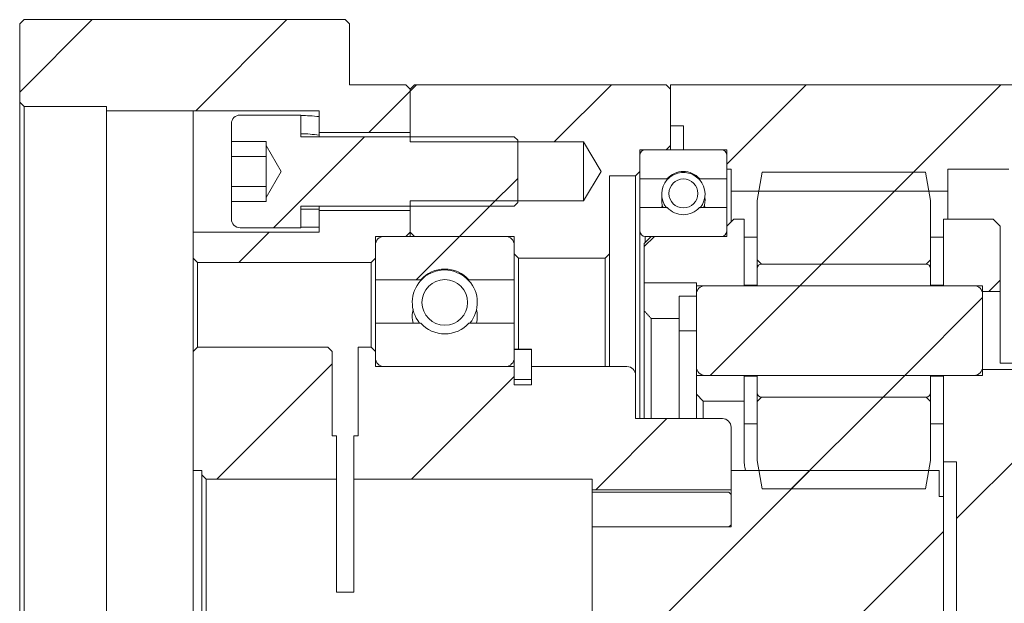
# Model space of a CAD drawing. Header units: millimetres. Extents: x -1831 to 865, y -98 to 589.
# Tile 2 of 7: x -1831 to -1718, y 108 to 175. Entities that reach past the tile are written whole.
import ezdxf

# ---------------------------------------------------------------- set-up
doc = ezdxf.new("R2010")
doc.units = ezdxf.units.MM
doc.header["$LTSCALE"] = 3
doc.layers.get('0').update_dxf_attribs({"lineweight": 18})
pattern_1 = [(45, (0, 0), (-11.22532, 11.22532), [])]

msp = doc.modelspace()

# ---------------------------------------------------------------- hatches: boundary and pattern name
at = {"linetype": 'Continuous', "lineweight": 0}
h = msp.add_hatch(dxfattribs=at)
h.set_pattern_fill('ANSI31', style=0, pattern_type=0)
h.set_pattern_definition(pattern_1)
h.paths.add_polyline_path([(-1793.04, 167.92), (-1793.04, 174.92), (-1793.54, 175.42), (-1830.54, 175.42), (-1831.04, 174.92), (-1831.04, 165.92), (-1830.54, 165.42), (-1821.04, 165.42), (-1821.04, 164.92), (-1811.04, 164.92), (-1796.54, 164.92), (-1796.54, 162.42), (-1786.04, 162.42), (-1786.04, 167.42), (-1786.54, 167.92)], flags=0)
h = msp.add_hatch(dxfattribs=at)
h.set_pattern_fill('ANSI31', style=0, pattern_type=0)
h.set_pattern_definition(pattern_1)
h.paths.add_polyline_path([(-1764, 157.92), (-1766.04, 154.52), (-1786.04, 154.52), (-1786.04, 150.92), (-1785.54, 150.42), (-1774.04, 150.42), (-1774.04, 148.42), (-1773.54, 147.92), (-1763.54, 147.92), (-1763.04, 148.42), (-1763.04, 157.42), (-1760.04, 157.42), (-1759.54, 157.92), (-1759.54, 160.42), (-1756.54, 160.42), (-1756.04, 160.92), (-1756.04, 167.42), (-1756.54, 167.92), (-1785.54, 167.92), (-1786.04, 167.42), (-1786.04, 161.32), (-1766.04, 161.32)], flags=0)
h = msp.add_hatch(dxfattribs=at)
h.set_pattern_fill('ANSI31', style=0, pattern_type=0)
h.set_pattern_definition(pattern_1)
edge = h.paths.add_edge_path(flags=0)
edge.add_line((-1749.54, 158.17), (-1749.04, 158.17))
edge.add_line((-1749.04, 158.17), (-1749.04, 155.64))
edge.add_line((-1749.04, 155.64), (-1724.04, 155.64))
edge.add_line((-1724.04, 155.64), (-1724.04, 158.17))
edge.add_line((-1724.04, 158.17), (-1717.04, 158.17))
edge.add_line((-1717.04, 158.17), (-1717.04, 153.42))
edge.add_line((-1717.04, 153.42), (-1716.54, 152.92))
edge.add_line((-1716.54, 152.92), (-1696.04, 152.92))
edge.add_line((-1696.04, 152.92), (-1696.04, 154.67))
edge.add_line((-1696.04, 154.67), (-1693.54, 154.67))
edge.add_line((-1693.54, 154.67), (-1693.54, 152.92))
edge.add_line((-1693.54, 152.92), (-1687.79, 152.92))
edge.add_line((-1687.79, 152.92), (-1687.39, 153.32))
edge.add_arc((-1687.24, 153.18), 0.2, 0, 135, ccw=False)
edge.add_line((-1687.04, 153.18), (-1687.04, 152.92))
edge.add_line((-1687.04, 152.92), (-1683.54, 152.92))
edge.add_line((-1683.54, 152.92), (-1683.04, 153.42))
edge.add_line((-1683.04, 153.42), (-1683.04, 164.92))
edge.add_line((-1683.04, 164.92), (-1683.54, 165.42))
edge.add_line((-1683.54, 165.42), (-1695.04, 165.42))
edge.add_line((-1695.04, 165.42), (-1695.04, 167.42))
edge.add_line((-1695.04, 167.42), (-1695.54, 167.92))
edge.add_line((-1695.54, 167.92), (-1756.04, 167.92))
edge.add_line((-1756.04, 167.92), (-1756.04, 163.17))
edge.add_line((-1756.04, 163.17), (-1754.54, 163.17))
edge.add_line((-1754.54, 163.17), (-1754.54, 160.42))
edge.add_line((-1754.54, 160.42), (-1749.54, 160.42))
edge.add_line((-1749.54, 160.42), (-1749.54, 158.17))
h = msp.add_hatch(dxfattribs=at)
h.set_pattern_fill('ANSI32', scale=5, style=0)
edge = h.paths.add_edge_path(flags=0)
edge.add_line((-1802.64, 161.38), (-1802.64, 160.92))
edge.add_line((-1802.64, 160.92), (-1800.91, 157.92))
edge.add_line((-1800.91, 157.92), (-1802.64, 154.92))
edge.add_line((-1802.64, 154.92), (-1802.64, 154.45))
edge.add_line((-1802.64, 154.45), (-1806.64, 154.45))
edge.add_line((-1806.64, 154.45), (-1806.64, 152.42))
edge.add_arc((-1805.64, 152.42), 1, 180, 270)
edge.add_line((-1805.64, 151.42), (-1798.64, 151.42))
edge.add_line((-1798.64, 151.42), (-1798.64, 153.92))
edge.add_line((-1798.64, 153.92), (-1774.04, 153.92))
edge.add_line((-1774.04, 153.92), (-1773.64, 154.32))
edge.add_line((-1773.64, 154.32), (-1773.64, 161.52))
edge.add_line((-1773.64, 161.52), (-1774.04, 161.92))
edge.add_line((-1774.04, 161.92), (-1798.64, 161.92))
edge.add_line((-1798.64, 161.92), (-1798.64, 164.42))
edge.add_line((-1798.64, 164.42), (-1805.64, 164.42))
edge.add_arc((-1805.64, 163.42), 1, 90, 180)
edge.add_line((-1806.64, 163.42), (-1806.64, 161.38))
edge.add_line((-1806.64, 161.38), (-1802.64, 161.38))
h = msp.add_hatch(dxfattribs=at)
h.set_pattern_fill('ANSI31', style=0, pattern_type=0)
h.set_pattern_definition(pattern_1)
h.paths.add_polyline_path([(-1726.04, 154.57), (-1726.62, 157.83), (-1745.47, 157.83), (-1746.04, 154.57), (-1746.04, 147.74), (-1745.54, 147.24), (-1726.54, 147.24), (-1726.04, 147.74)], flags=0)
h = msp.add_hatch(dxfattribs=at)
h.set_pattern_fill('ANSI31', style=0, pattern_type=0)
h.set_pattern_definition(pattern_1)
h.paths.add_polyline_path([(-1790.04, 150.42), (-1786.54, 150.42), (-1786.04, 150.92), (-1786.04, 153.42), (-1796.54, 153.42), (-1796.54, 150.92), (-1811.04, 150.92), (-1811.04, 147.92), (-1810.54, 147.42), (-1790.54, 147.42), (-1790.04, 147.92)], flags=0)
h = msp.add_hatch(dxfattribs=at)
h.set_pattern_fill('ANSI31', style=0, pattern_type=0)
h.set_pattern_definition(pattern_1)
h.paths.add_polyline_path([(-1747.54, 152.42), (-1748.74, 152.42), (-1749.54, 151.62), (-1749.54, 150.42), (-1758.24, 150.42), (-1759.04, 149.62), (-1759.04, 145.07), (-1753.04, 145.07), (-1753.04, 144.74), (-1747.54, 144.74)], flags=0)
h = msp.add_hatch(dxfattribs=at)
h.set_pattern_fill('ANSI31', style=0, pattern_type=0)
h.set_pattern_definition(pattern_1)
h.paths.add_polyline_path([(-1718.04, 144.07), (-1718.04, 151.62), (-1718.84, 152.42), (-1724.54, 152.42), (-1724.54, 144.74), (-1720.04, 144.74), (-1720.04, 144.07)], flags=0)
h = msp.add_hatch(dxfattribs=at)
h.set_pattern_fill('ANSI32', scale=5, style=0)
edge = h.paths.add_edge_path(flags=0)
edge.add_line((-1774.04, 145.42), (-1774.04, 149.42))
edge.add_arc((-1775.04, 149.42), 1, 0, 90)
edge.add_line((-1775.04, 150.42), (-1789.04, 150.42))
edge.add_arc((-1789.04, 149.42), 1, 90, 180)
edge.add_line((-1790.04, 149.42), (-1790.04, 145.42))
edge.add_line((-1790.04, 145.42), (-1784.83, 145.42))
edge.add_arc((-1782.04, 142.92), 3.74, 41.9475, 138.0525, ccw=False)
edge.add_line((-1779.26, 145.42), (-1774.04, 145.42))
h = msp.add_hatch(dxfattribs=at)
h.set_pattern_fill('ANSI31', style=0, pattern_type=0)
h.set_pattern_definition(pattern_1)
h.paths.add_polyline_path([(-1724.54, 150.32), (-1726.04, 150.32), (-1726.04, 144.82), (-1724.54, 144.82)], flags=0)
h = msp.add_hatch(dxfattribs=at)
h.set_pattern_fill('ANSI31', style=0, pattern_type=0)
h.set_pattern_definition(pattern_1)
edge = h.paths.add_edge_path(flags=0)
edge.add_line((-1726.04, 144.74), (-1726.04, 146.74))
edge.add_arc((-1726.54, 146.74), 0.5, 360, 450)
edge.add_line((-1726.54, 147.24), (-1745.54, 147.24))
edge.add_arc((-1745.54, 146.74), 0.5, 90, 180)
edge.add_line((-1746.04, 146.74), (-1746.04, 144.74))
edge.add_line((-1746.04, 144.74), (-1726.04, 144.74))
h = msp.add_hatch(dxfattribs=at)
h.set_pattern_fill('ANSI31', style=0, pattern_type=0)
h.set_pattern_definition(pattern_1)
edge = h.paths.add_edge_path(flags=0)
edge.add_line((-1752.04, 134.39), (-1721.04, 134.39))
edge.add_arc((-1721.04, 135.39), 1, 270, 360)
edge.add_line((-1720.04, 135.39), (-1720.04, 143.74))
edge.add_arc((-1721.04, 143.74), 1, 360, 450)
edge.add_line((-1721.04, 144.74), (-1752.04, 144.74))
edge.add_arc((-1752.04, 143.74), 1, 90, 180)
edge.add_line((-1753.04, 143.74), (-1753.04, 135.39))
edge.add_arc((-1752.04, 135.39), 1, 180, 270)
h = msp.add_hatch(dxfattribs=at)
h.set_pattern_fill('ANSI32', scale=5, style=0)
h.paths.add_polyline_path([(-1753.04, 139.52), (-1753.04, 143.52), (-1755.04, 143.52), (-1755.04, 139.52)], flags=0)
h = msp.add_hatch(dxfattribs=at)
h.set_pattern_fill('ANSI32', scale=5, style=0)
edge = h.paths.add_edge_path(flags=0)
edge.add_line((-1774.04, 140.42), (-1779.26, 140.42))
edge.add_arc((-1782.04, 142.92), 3.74, 221.9475, 318.0525, ccw=False)
edge.add_line((-1784.83, 140.42), (-1790.04, 140.42))
edge.add_line((-1790.04, 140.42), (-1790.04, 136.42))
edge.add_arc((-1789.04, 136.42), 1, 180, 270)
edge.add_line((-1789.04, 135.42), (-1775.04, 135.42))
edge.add_arc((-1775.04, 136.42), 1, 270, 360)
edge.add_line((-1774.04, 136.42), (-1774.04, 140.42))
h = msp.add_hatch(dxfattribs=at)
h.set_pattern_fill('ANSI31', style=0, pattern_type=0)
h.set_pattern_definition(pattern_1)
h.paths.add_polyline_path([(-1811.04, 137.17), (-1811.04, 123.42), (-1810.04, 123.42), (-1810.04, 122.92), (-1809.54, 122.42), (-1794.54, 122.42), (-1794.54, 127.42), (-1795.04, 127.42), (-1795.04, 137.17), (-1795.54, 137.67), (-1810.54, 137.67)], flags=0)
h = msp.add_hatch(dxfattribs=at)
h.set_pattern_fill('ANSI31', style=0, pattern_type=0)
h.set_pattern_definition(pattern_1)
edge = h.paths.add_edge_path(flags=0)
edge.add_line((-1761.04, 135.42), (-1772.04, 135.42))
edge.add_line((-1772.04, 135.42), (-1772.04, 133.92))
edge.add_line((-1772.04, 133.92), (-1774.04, 133.92))
edge.add_line((-1774.04, 133.92), (-1774.04, 135.42))
edge.add_line((-1774.04, 135.42), (-1790.04, 135.42))
edge.add_line((-1790.04, 135.42), (-1790.04, 137.17))
edge.add_line((-1790.04, 137.17), (-1790.54, 137.67))
edge.add_line((-1790.54, 137.67), (-1792.04, 137.67))
edge.add_line((-1792.04, 137.67), (-1792.04, 127.42))
edge.add_line((-1792.04, 127.42), (-1792.54, 127.42))
edge.add_line((-1792.54, 127.42), (-1792.54, 122.42))
edge.add_line((-1792.54, 122.42), (-1765.04, 122.42))
edge.add_line((-1765.04, 122.42), (-1765.04, 121.22))
edge.add_line((-1765.04, 121.22), (-1749.04, 121.22))
edge.add_line((-1749.04, 121.22), (-1749.04, 128.42))
edge.add_arc((-1750.04, 128.42), 1, 0, 90)
edge.add_line((-1750.04, 129.42), (-1760.04, 129.42))
edge.add_line((-1760.04, 129.42), (-1760.04, 134.42))
edge.add_arc((-1761.04, 134.42), 1, 360, 450)
h = msp.add_hatch(dxfattribs=at)
h.set_pattern_fill('ANSI31', style=0, pattern_type=0)
h.set_pattern_definition(pattern_1)
edge = h.paths.add_edge_path(flags=0)
edge.add_line((-1729.54, 87.03), (-1742.54, 87.03))
edge.add_spline(control_points=[(-1746.59, 89.42), (-1745.09, 87.03), (-1742.54, 87.03)], knot_values=[0, 0, 0, 4.520927, 4.520927, 4.520927], weights=[1, 0.890872, 1], degree=2, periodic=0)
edge.add_line((-1746.59, 89.42), (-1752.24, 89.42))
edge.add_line((-1752.24, 89.42), (-1753.04, 88.62))
edge.add_line((-1753.04, 88.62), (-1753.04, 77.92))
edge.add_line((-1753.04, 77.92), (-1755.04, 77.92))
edge.add_line((-1755.04, 77.92), (-1755.04, 79.42))
edge.add_line((-1755.04, 79.42), (-1758.24, 79.42))
edge.add_line((-1758.24, 79.42), (-1759.04, 78.62))
edge.add_line((-1759.04, 78.62), (-1759.04, 71.22))
edge.add_line((-1759.04, 71.22), (-1758.24, 70.42))
edge.add_line((-1758.24, 70.42), (-1749.54, 70.42))
edge.add_line((-1749.54, 70.42), (-1749.54, 69.22))
edge.add_line((-1749.54, 69.22), (-1748.74, 68.42))
edge.add_line((-1748.74, 68.42), (-1718.84, 68.42))
edge.add_line((-1718.84, 68.42), (-1718.04, 69.22))
edge.add_line((-1718.04, 69.22), (-1718.04, 84.92))
edge.add_line((-1718.04, 84.92), (-1715.84, 84.92))
edge.add_line((-1715.84, 84.92), (-1715.04, 85.72))
edge.add_line((-1715.04, 85.72), (-1715.04, 87.92))
edge.add_line((-1715.04, 87.92), (-1682.54, 87.92))
edge.add_arc((-1682.54, 88.92), 1, 270, 360)
edge.add_line((-1681.54, 88.92), (-1681.54, 93.42))
edge.add_arc((-1680.54, 93.42), 1, 90, 180, ccw=False)
edge.add_line((-1680.54, 94.42), (-1631.04, 94.42))
edge.add_arc((-1631.04, 95.42), 1, 270, 360)
edge.add_line((-1630.04, 95.42), (-1630.04, 103.3))
edge.add_line((-1630.04, 103.3), (-1631.54, 104.17))
edge.add_line((-1631.54, 104.17), (-1635.04, 104.17))
edge.add_line((-1635.04, 104.17), (-1635.04, 105.32))
edge.add_line((-1635.04, 105.32), (-1662.04, 105.32))
edge.add_line((-1662.04, 105.32), (-1665.11, 110.42))
edge.add_line((-1665.11, 110.42), (-1662.04, 115.52))
edge.add_line((-1662.04, 115.52), (-1635.04, 115.52))
edge.add_line((-1635.04, 115.52), (-1635.04, 116.67))
edge.add_line((-1635.04, 116.67), (-1631.54, 116.67))
edge.add_line((-1631.54, 116.67), (-1630.04, 117.53))
edge.add_line((-1630.04, 117.53), (-1630.04, 125.42))
edge.add_arc((-1631.04, 125.42), 1, 360, 450)
edge.add_line((-1631.04, 126.42), (-1635.04, 126.42))
edge.add_line((-1635.04, 126.42), (-1635.04, 121.42))
edge.add_line((-1635.04, 121.42), (-1675.04, 121.42))
edge.add_line((-1675.04, 121.42), (-1675.04, 126.42))
edge.add_line((-1675.04, 126.42), (-1680.54, 126.42))
edge.add_arc((-1680.54, 127.42), 1, 180, 270, ccw=False)
edge.add_line((-1681.54, 127.42), (-1681.54, 131.92))
edge.add_arc((-1682.54, 131.92), 1, 0, 90)
edge.add_line((-1682.54, 132.92), (-1715.04, 132.92))
edge.add_line((-1715.04, 132.92), (-1715.04, 135.07))
edge.add_line((-1715.04, 135.07), (-1720.04, 135.07))
edge.add_line((-1720.04, 135.07), (-1720.04, 134.39))
edge.add_line((-1720.04, 134.39), (-1724.54, 134.39))
edge.add_line((-1724.54, 134.39), (-1724.54, 124.42))
edge.add_line((-1724.54, 124.42), (-1723.04, 124.42))
edge.add_line((-1723.04, 124.42), (-1723.04, 96.42))
edge.add_line((-1723.04, 96.42), (-1724.54, 96.42))
edge.add_line((-1724.54, 96.42), (-1724.54, 92.81))
edge.add_spline(control_points=[(-1729.54, 87.03), (-1727.47, 87.03), (-1724.54, 90.42), (-1724.54, 92.81)], knot_values=[0, 0, 0, 4.236089, 8.472178, 8.472178, 8.472178], weights=[1, 0.853553, 0.853553, 1], degree=2, periodic=0)
h = msp.add_hatch(dxfattribs=at)
h.set_pattern_fill('ANSI31', style=0, pattern_type=0)
h.set_pattern_definition(pattern_1)
h.paths.add_polyline_path([(-1747.54, 128.82), (-1746.04, 128.82), (-1746.04, 134.32), (-1747.54, 134.32)], flags=0)
h = msp.add_hatch(dxfattribs=at)
h.set_pattern_fill('ANSI31', style=0, pattern_type=0)
h.set_pattern_definition(pattern_1)
edge = h.paths.add_edge_path(flags=0)
edge.add_line((-1726.04, 132.39), (-1726.04, 134.39))
edge.add_line((-1726.04, 134.39), (-1746.04, 134.39))
edge.add_line((-1746.04, 134.39), (-1746.04, 132.39))
edge.add_arc((-1745.54, 132.39), 0.5, 180, 270)
edge.add_line((-1745.54, 131.89), (-1726.54, 131.89))
edge.add_arc((-1726.54, 132.39), 0.5, 270, 360)
h = msp.add_hatch(dxfattribs=at)
h.set_pattern_fill('ANSI31', style=0, pattern_type=0)
h.set_pattern_definition(pattern_1)
h.paths.add_polyline_path([(-1726.62, 121.3), (-1726.04, 124.57), (-1726.04, 131.39), (-1726.54, 131.89), (-1745.54, 131.89), (-1746.04, 131.39), (-1746.04, 124.57), (-1745.47, 121.3)], flags=0)
h = msp.add_hatch(dxfattribs=at)
h.set_pattern_fill('ANSI31', style=0, pattern_type=0)
h.set_pattern_definition(pattern_1)
h.paths.add_polyline_path([(-1725.04, 100.42), (-1724.54, 100.42), (-1724.54, 120.42), (-1725.04, 120.42), (-1725.04, 123.45), (-1749.04, 123.45), (-1749.04, 119.42), (-1749.04, 116.92), (-1765.04, 116.92), (-1765.04, 101.92), (-1764.54, 101.42), (-1749.04, 101.42), (-1749.04, 97.38), (-1725.04, 97.38)], flags=0)

# ---------------------------------------------------------------- linework, layer by layer
at = {"color": 7, "linetype": 'Continuous', "lineweight": 15}
for p, q in [((-1830.54, 175.42), (-1831.04, 174.92)), ((-1831.04, 165.92), (-1831.04, 174.92)), ((-1830.54, 175.42), (-1793.54, 175.42)), ((-1793.04, 174.92), (-1793.54, 175.42)), ((-1793.04, 167.92), (-1793.04, 174.92)), ((-1793.04, 167.92), (-1786.54, 167.92)), ((-1786.04, 167.42), (-1786.54, 167.92)), ((-1785.54, 167.92), (-1786.04, 167.42)), ((-1786.04, 162.42), (-1786.04, 167.42)), ((-1786.04, 167.42), (-1786.04, 161.32)), ((-1785.54, 167.92), (-1756.54, 167.92)), ((-1756.04, 167.42), (-1756.54, 167.92)), ((-1756.04, 167.92), (-1756.04, 163.17)), ((-1695.54, 167.92), (-1756.04, 167.92)), ((-1756.04, 167.42), (-1756.04, 160.92)), ((-1831.04, 165.92), (-1830.54, 165.42)), ((-1831.04, 54.92), (-1831.04, 165.92)), ((-1821.04, 165.42), (-1830.54, 165.42)), ((-1830.54, 165.42), (-1830.54, 55.42)), ((-1821.04, 165.42), (-1821.04, 164.92)), ((-1811.04, 164.92), (-1821.04, 164.92)), ((-1821.04, 55.92), (-1821.04, 164.92)), ((-1796.54, 164.92), (-1811.04, 164.92)), ((-1811.04, 164.92), (-1811.04, 150.92)), ((-1796.54, 164.92), (-1796.54, 162.42)), ((-1805.64, 164.42), (-1798.64, 164.42)), ((-1798.64, 161.92), (-1798.64, 164.42)), ((-1798.64, 164.36), (-1798.64, 162.26)), ((-1806.64, 161.38), (-1806.64, 163.42)), ((-1786.04, 162.42), (-1796.54, 162.42)), ((-1796.54, 162.25), (-1796.54, 162.42)), ((-1754.54, 163.17), (-1756.04, 163.17)), ((-1754.54, 163.17), (-1754.54, 160.42)), ((-1802.64, 161.38), (-1806.64, 161.38)), ((-1806.64, 159.65), (-1806.64, 161.38)), ((-1802.64, 160.92), (-1802.64, 161.38)), ((-1798.64, 161.92), (-1774.04, 161.92)), ((-1796.54, 162.25), (-1796.54, 162.08)), ((-1796.54, 161.92), (-1796.54, 162.08)), ((-1766.04, 161.32), (-1786.04, 161.32)), ((-1773.64, 161.52), (-1774.04, 161.92)), ((-1773.64, 154.32), (-1773.64, 161.52)), ((-1764, 157.92), (-1766.04, 161.32)), ((-1766.04, 161.32), (-1766.04, 154.52)), ((-1802.64, 160.92), (-1800.91, 157.92)), ((-1802.64, 160.51), (-1802.64, 160.92)), ((-1802.64, 157.92), (-1802.64, 160.51)), ((-1756.54, 160.42), (-1759.54, 160.42)), ((-1759.54, 160.42), (-1759.54, 157.92)), ((-1758.94, 160.42), (-1750.14, 160.42)), ((-1756.54, 160.42), (-1756.04, 160.92)), ((-1756.04, 160.92), (-1756.04, 160.42)), ((-1749.54, 160.42), (-1754.54, 160.42)), ((-1749.54, 160.42), (-1749.54, 158.17)), ((-1802.64, 159.65), (-1806.64, 159.65)), ((-1806.64, 156.18), (-1806.64, 159.65)), ((-1759.54, 157.08), (-1759.54, 159.82)), ((-1749.54, 159.82), (-1749.54, 157.08)), ((-1800.91, 157.92), (-1802.64, 154.92)), ((-1802.64, 155.32), (-1802.64, 157.92)), ((-1766.04, 154.52), (-1764, 157.92)), ((-1760.04, 157.42), (-1759.54, 157.92)), ((-1749.04, 158.17), (-1749.54, 158.17)), ((-1749.04, 158.17), (-1749.04, 155.64)), ((-1746.04, 154.57), (-1745.47, 157.83)), ((-1745.47, 157.83), (-1726.62, 157.83)), ((-1726.62, 157.83), (-1726.04, 154.57)), ((-1724.04, 158.17), (-1717.04, 158.17)), ((-1724.04, 158.17), (-1724.04, 155.64)), ((-1763.04, 157.42), (-1760.04, 157.42)), ((-1763.04, 148.42), (-1763.04, 157.42)), ((-1760.04, 134.42), (-1760.04, 157.42)), ((-1756.39, 157.08), (-1759.54, 157.08)), ((-1759.54, 153.75), (-1759.54, 157.08)), ((-1756.39, 156.98), (-1756.39, 157.08)), ((-1756.39, 156.98), (-1756.39, 156.97)), ((-1752.69, 156.98), (-1752.69, 157.08)), ((-1749.54, 157.08), (-1752.69, 157.08)), ((-1752.69, 156.98), (-1752.69, 156.97)), ((-1749.54, 153.75), (-1749.54, 157.08)), ((-1802.64, 156.18), (-1806.64, 156.18)), ((-1806.64, 154.45), (-1806.64, 156.18)), ((-1749.04, 155.64), (-1724.04, 155.64)), ((-1749.04, 155.64), (-1749.04, 152.12)), ((-1724.04, 155.64), (-1724.04, 152.42)), ((-1806.64, 152.42), (-1806.64, 154.45)), ((-1802.64, 154.45), (-1806.64, 154.45)), ((-1802.64, 154.92), (-1802.64, 155.32)), ((-1802.64, 154.45), (-1802.64, 154.92)), ((-1786.04, 154.52), (-1786.04, 150.92)), ((-1786.04, 154.52), (-1766.04, 154.52)), ((-1746.04, 154.57), (-1746.04, 147.74)), ((-1726.04, 154.57), (-1726.04, 147.74)), ((-1774.04, 153.92), (-1798.64, 153.92)), ((-1798.64, 151.42), (-1798.64, 153.92)), ((-1798.64, 153.58), (-1796.54, 153.58)), ((-1798.64, 151.48), (-1798.64, 153.58)), ((-1796.54, 153.58), (-1796.54, 153.92)), ((-1796.54, 151.48), (-1796.54, 153.58)), ((-1796.54, 153.42), (-1786.04, 153.42)), ((-1796.54, 153.42), (-1796.54, 150.92)), ((-1786.04, 150.92), (-1786.04, 153.42)), ((-1774.04, 153.92), (-1773.64, 154.32)), ((-1759.54, 153.75), (-1756.39, 153.75)), ((-1759.54, 151.02), (-1759.54, 153.75)), ((-1756.97, 154.01), (-1757.02, 153.75)), ((-1752.69, 153.75), (-1749.54, 153.75)), ((-1752.07, 153.75), (-1752.12, 154.01)), ((-1749.54, 153.75), (-1749.54, 151.02)), ((-1748.74, 152.42), (-1749.54, 151.62)), ((-1748.74, 152.42), (-1747.54, 152.42)), ((-1747.54, 144.74), (-1747.54, 152.42)), ((-1724.54, 152.42), (-1718.84, 152.42)), ((-1724.54, 144.74), (-1724.54, 152.42)), ((-1718.04, 151.62), (-1718.84, 152.42)), ((-1798.64, 151.42), (-1805.64, 151.42)), ((-1798.64, 151.48), (-1796.54, 151.48)), ((-1759.54, 129.42), (-1759.54, 151.02)), ((-1749.54, 150.42), (-1749.54, 151.62)), ((-1718.04, 151.62), (-1718.04, 144.07)), ((-1811.04, 150.92), (-1796.54, 150.92)), ((-1811.04, 150.92), (-1811.04, 147.92)), ((-1786.54, 150.42), (-1790.04, 150.42)), ((-1790.04, 147.92), (-1790.04, 150.42)), ((-1789.04, 150.42), (-1775.04, 150.42)), ((-1786.54, 150.42), (-1786.04, 150.92)), ((-1786.04, 150.92), (-1786.04, 150.42)), ((-1786.04, 150.92), (-1785.54, 150.42)), ((-1786.04, 150.42), (-1786.04, 150.92)), ((-1774.04, 150.42), (-1785.54, 150.42)), ((-1774.04, 150.42), (-1774.04, 148.42)), ((-1758.24, 150.42), (-1759.04, 149.62)), ((-1750.14, 150.42), (-1758.94, 150.42)), ((-1758.94, 150.42), (-1758.94, 149.72)), ((-1758.24, 150.42), (-1749.54, 150.42)), ((-1747.54, 150.32), (-1746.04, 150.32)), ((-1747.54, 150.32), (-1747.54, 144.82)), ((-1746.04, 150.32), (-1746.04, 144.82)), ((-1726.04, 150.32), (-1724.54, 150.32)), ((-1726.04, 150.32), (-1726.04, 144.82)), ((-1724.54, 150.32), (-1724.54, 144.82)), ((-1790.04, 145.42), (-1790.04, 149.42)), ((-1774.04, 149.42), (-1774.04, 145.42)), ((-1759.04, 145.07), (-1759.04, 149.62)), ((-1811.04, 147.92), (-1810.54, 147.42)), ((-1811.04, 137.17), (-1811.04, 147.92)), ((-1790.54, 147.42), (-1790.04, 147.92)), ((-1774.04, 148.42), (-1773.54, 147.92)), ((-1763.54, 147.92), (-1773.54, 147.92)), ((-1773.54, 147.92), (-1773.54, 137.42)), ((-1763.54, 147.92), (-1763.04, 148.42)), ((-1763.54, 135.42), (-1763.54, 147.92)), ((-1763.04, 148.42), (-1763.04, 135.42)), ((-1746.04, 147.74), (-1745.54, 147.24)), ((-1726.54, 147.24), (-1726.04, 147.74)), ((-1790.54, 147.42), (-1810.54, 147.42)), ((-1810.54, 147.42), (-1810.54, 137.67)), ((-1790.54, 137.67), (-1790.54, 147.42)), ((-1746.04, 146.74), (-1746.04, 144.74)), ((-1726.54, 147.24), (-1745.54, 147.24)), ((-1745.54, 147.24), (-1726.54, 147.24)), ((-1726.04, 146.74), (-1726.04, 144.74)), ((-1784.83, 145.42), (-1790.04, 145.42)), ((-1790.04, 140.42), (-1790.04, 145.42)), ((-1784.83, 145.32), (-1784.83, 145.42)), ((-1779.26, 145.32), (-1779.26, 145.42)), ((-1774.04, 145.42), (-1779.26, 145.42)), ((-1774.04, 140.42), (-1774.04, 145.42)), ((-1753.04, 145.07), (-1759.04, 145.07)), ((-1759.04, 145.07), (-1759.04, 141.82)), ((-1753.04, 144.74), (-1753.04, 145.07)), ((-1747.54, 144.74), (-1753.04, 144.74)), ((-1753.04, 143.74), (-1753.04, 144.74)), ((-1752.04, 144.74), (-1721.04, 144.74)), ((-1747.54, 144.82), (-1746.04, 144.82)), ((-1746.04, 144.74), (-1726.04, 144.74)), ((-1726.04, 144.82), (-1724.54, 144.82)), ((-1720.04, 144.74), (-1724.54, 144.74)), ((-1720.04, 144.74), (-1720.04, 144.07)), ((-1753.04, 143.52), (-1755.04, 143.52)), ((-1755.04, 143.52), (-1755.04, 139.52)), ((-1753.04, 143.74), (-1753.04, 135.39)), ((-1753.04, 143.52), (-1753.04, 139.52)), ((-1718.04, 144.07), (-1720.04, 144.07)), ((-1720.04, 144.07), (-1720.04, 143.74)), ((-1720.04, 143.74), (-1720.04, 135.39)), ((-1718.04, 144.07), (-1718.04, 135.8)), ((-1759.04, 129.42), (-1759.04, 141.82)), ((-1755.04, 140.96), (-1758.24, 140.96)), ((-1758.24, 140.96), (-1758.24, 129.42)), ((-1790.04, 140.42), (-1784.83, 140.42)), ((-1790.04, 136.42), (-1790.04, 140.42)), ((-1779.26, 140.42), (-1774.04, 140.42)), ((-1774.04, 140.42), (-1774.04, 136.42)), ((-1755.04, 139.52), (-1753.04, 139.52)), ((-1755.04, 129.42), (-1755.04, 139.52)), ((-1810.54, 137.67), (-1811.04, 137.17)), ((-1810.54, 137.67), (-1795.54, 137.67)), ((-1795.04, 137.17), (-1795.54, 137.67)), ((-1792.04, 127.42), (-1792.04, 137.67)), ((-1792.04, 137.67), (-1790.54, 137.67)), ((-1790.04, 137.17), (-1790.54, 137.67)), ((-1774.04, 137.38), (-1774.04, 133.32)), ((-1772.04, 137.38), (-1774.04, 137.38)), ((-1772.04, 137.38), (-1772.04, 137.42)), ((-1772.04, 137.38), (-1772.04, 133.32)), ((-1811.04, 123.42), (-1811.04, 137.17)), ((-1795.04, 137.17), (-1795.04, 127.42)), ((-1790.04, 137.17), (-1790.04, 135.42)), ((-1790.04, 135.42), (-1774.04, 135.42)), ((-1775.04, 135.42), (-1789.04, 135.42)), ((-1774.04, 133.92), (-1774.04, 135.42)), ((-1772.04, 135.42), (-1772.04, 133.92)), ((-1772.04, 135.42), (-1761.04, 135.42)), ((-1753.04, 134.39), (-1753.04, 135.39)), ((-1720.04, 135.39), (-1720.04, 135.07)), ((-1720.04, 135.07), (-1720.04, 134.39)), ((-1720.04, 135.07), (-1715.04, 135.07)), ((-1718.04, 135.8), (-1715.84, 135.8)), ((-1760.04, 134.42), (-1760.04, 129.42)), ((-1753.04, 132.22), (-1753.04, 134.39)), ((-1753.04, 134.39), (-1747.54, 134.39)), ((-1721.04, 134.39), (-1752.04, 134.39)), ((-1747.54, 131.42), (-1747.54, 134.39)), ((-1746.04, 134.32), (-1747.54, 134.32)), ((-1747.54, 134.32), (-1747.54, 128.82)), ((-1746.04, 134.39), (-1746.04, 132.39)), ((-1726.04, 134.39), (-1746.04, 134.39)), ((-1746.04, 134.32), (-1746.04, 128.82)), ((-1726.04, 134.39), (-1726.04, 132.39)), ((-1724.54, 134.32), (-1726.04, 134.32)), ((-1726.04, 134.32), (-1726.04, 128.82)), ((-1724.54, 124.42), (-1724.54, 134.39)), ((-1724.54, 134.39), (-1720.04, 134.39)), ((-1724.54, 134.32), (-1724.54, 128.82)), ((-1772.04, 133.92), (-1774.04, 133.92)), ((-1774.04, 133.32), (-1772.04, 133.32)), ((-1753.04, 132.22), (-1752.24, 131.42)), ((-1753.04, 129.42), (-1753.04, 132.22)), ((-1745.54, 131.89), (-1746.04, 131.39)), ((-1745.54, 131.89), (-1726.54, 131.89)), ((-1726.54, 131.89), (-1745.54, 131.89)), ((-1726.04, 131.39), (-1726.54, 131.89)), ((-1747.54, 131.42), (-1752.24, 131.42)), ((-1752.24, 131.42), (-1752.24, 129.42)), ((-1746.04, 131.39), (-1746.04, 124.57)), ((-1726.04, 131.39), (-1726.04, 124.57)), ((-1760.04, 129.42), (-1750.04, 129.42)), ((-1749.04, 128.42), (-1749.04, 121.22)), ((-1746.04, 128.82), (-1747.54, 128.82)), ((-1747.54, 128.82), (-1747.54, 124.85)), ((-1724.54, 128.82), (-1726.04, 128.82)), ((-1795.04, 127.42), (-1794.54, 127.42)), ((-1794.54, 122.42), (-1794.54, 127.42)), ((-1792.54, 122.42), (-1792.54, 127.42)), ((-1792.54, 127.42), (-1792.04, 127.42)), ((-1745.47, 121.3), (-1746.04, 124.57)), ((-1726.04, 124.57), (-1726.62, 121.3)), ((-1723.04, 124.42), (-1724.54, 124.42)), ((-1724.54, 124.42), (-1724.54, 120.42)), ((-1723.04, 96.42), (-1723.04, 124.42)), ((-1810.04, 123.42), (-1811.04, 123.42)), ((-1811.04, 123.42), (-1811.04, 97.42)), ((-1810.04, 123.42), (-1810.04, 122.92)), ((-1810.04, 122.92), (-1809.54, 122.42)), ((-1810.04, 97.92), (-1810.04, 122.92)), ((-1749.04, 123.45), (-1749.04, 119.42)), ((-1749.04, 123.45), (-1725.04, 123.45)), ((-1725.04, 123.45), (-1725.04, 120.42)), ((-1794.54, 122.42), (-1809.54, 122.42)), ((-1809.54, 122.42), (-1809.54, 98.42)), ((-1794.54, 122.42), (-1794.54, 109.42)), ((-1765.04, 122.42), (-1792.54, 122.42)), ((-1792.54, 122.42), (-1792.54, 109.42)), ((-1765.04, 121.22), (-1765.04, 122.42)), ((-1749.04, 121.22), (-1765.04, 121.22)), ((-1765.04, 120.92), (-1765.04, 121.22)), ((-1765.04, 116.92), (-1765.04, 120.92)), ((-1749.29, 120.92), (-1765.04, 120.92)), ((-1749.04, 120.67), (-1749.29, 120.92)), ((-1749.04, 120.67), (-1749.04, 117.17)), ((-1726.62, 121.3), (-1745.47, 121.3)), ((-1725.04, 120.42), (-1724.54, 120.42)), ((-1724.54, 100.42), (-1724.54, 120.42)), ((-1749.04, 116.92), (-1749.04, 119.42)), ((-1749.29, 116.92), (-1765.04, 116.92)), ((-1765.04, 116.92), (-1765.04, 101.92)), ((-1749.04, 116.92), (-1765.04, 116.92)), ((-1749.29, 116.92), (-1749.04, 117.17)), ((-1794.54, 109.42), (-1792.54, 109.42))]:
    msp.add_line(p, q, dxfattribs=at)
for centre, radius in [((-1754.54, 155.38), 1.67), ((-1782.04, 142.81), 2.63)]:
    msp.add_circle(centre, radius, dxfattribs=at)
for centre, radius, start, end in [((-1805.64, 163.42), 1, 90, 180), ((-1758.94, 159.82), 0.6, 90, 180), ((-1750.14, 159.82), 0.6, 360, 90), ((-1754.54, 155.42), 2.49, 42.0165, 137.9835), ((-1754.54, 155.3), 2.5, 137.9258, 218.6981), ((-1754.54, 155.3), 2.5, 321.1258, 42.0877), ((-1754.54, 154.63), 2.5, 172.3502, 200.6567), ((-1754.54, 154.63), 2.5, 339.3433, 7.6498), ((-1754.54, 155.42), 2.49, 222.0165, 317.9835), ((-1805.64, 152.42), 1, 180, 270), ((-1758.94, 151.02), 0.6, 180, 270), ((-1750.14, 151.02), 0.6, 270, 0), ((-1789.04, 149.42), 1, 90, 180), ((-1775.04, 149.42), 1, 0, 90), ((-1782.04, 142.92), 3.74, 41.9475, 138.0525), ((-1782.04, 142.81), 3.75, 90, 115.4428), ((-1782.04, 142.81), 3.75, 69.271, 90), ((-1745.54, 146.74), 0.5, 90, 180), ((-1726.54, 146.74), 0.5, 0, 90), ((-1782.04, 142.81), 3.75, 137.9623, 219.3038), ((-1782.04, 142.81), 3.75, 320.4806, 42.0383), ((-1752.04, 143.74), 1, 90, 180), ((-1721.04, 143.74), 1, 360, 90), ((-1782.04, 141.23), 3.75, 167.836, 192.4702), ((-1782.04, 141.23), 3.75, 347.5298, 12.164), ((-1782.04, 142.92), 3.74, 221.9475, 318.0525), ((-1789.04, 136.42), 1, 180, 270), ((-1775.04, 136.42), 1, 270, 0), ((-1761.04, 134.42), 1, 360, 90), ((-1752.04, 135.39), 1, 180, 270), ((-1721.04, 135.39), 1, 270, 360), ((-1745.54, 132.39), 0.5, 180, 270), ((-1726.54, 132.39), 0.5, 270, 0), ((-1750.04, 128.42), 1, 0, 90)]:
    msp.add_arc(centre, radius, start, end, dxfattribs=at)
for centre, major_axis, start_param, end_param in [((-1798.64, 157.92), (11.15, 0), 1.3814, 1.570796), ((-1798.64, 157.92), (7.52, 0), 1.287666, 1.570796), ((-1729.54, 119.22), (5, 0), 0.426956, 0.451027)]:
    msp.add_ellipse(centre, major_axis=major_axis, ratio=0.57735, start_param=start_param, end_param=end_param, dxfattribs=at)
for points, knots in [([(-1752.69, 156.98), (-1752.9, 157.16), (-1753.32, 157.54), (-1754.14, 157.81), (-1754.98, 157.8), (-1755.79, 157.53), (-1756.19, 157.16), (-1756.39, 156.98)], [0, 0, 0, 0, 0.850185, 1.700667, 2.551149, 3.401628, 4.222679, 4.222679, 4.222679, 4.222679]), ([(-1784.83, 145.32), (-1784.53, 145.63), (-1784.18, 146), (-1783.71, 146.15), (-1783.64, 146.17)], [0, 0, 0, 0, 1.282399, 1.500998, 1.500998, 1.500998, 1.500998]), ([(-1780.74, 146.27), (-1780.56, 146.21), (-1779.99, 146.04), (-1779.56, 145.61), (-1779.26, 145.32)], [0, 0, 0, 0, 0.564773, 1.807086, 1.807086, 1.807086, 1.807086]), ([(-1747.54, 124.85), (-1747.54, 124.62), (-1747.53, 124.17), (-1747.42, 123.68), (-1747.36, 123.45)], [0, 0, 0, 0, 0.740727, 1.423041, 1.423041, 1.423041, 1.423041])]:
    msp.add_open_spline(points, degree=3, knots=knots, dxfattribs=at)
for points in [[(-1759.04, 141.82), (-1758.24, 140.96)], [(-1772.04, 137.42), (-1774.04, 137.42)]]:
    msp.add_open_spline(points, degree=1, dxfattribs=at)

doc.saveas('drawing.dxf')
